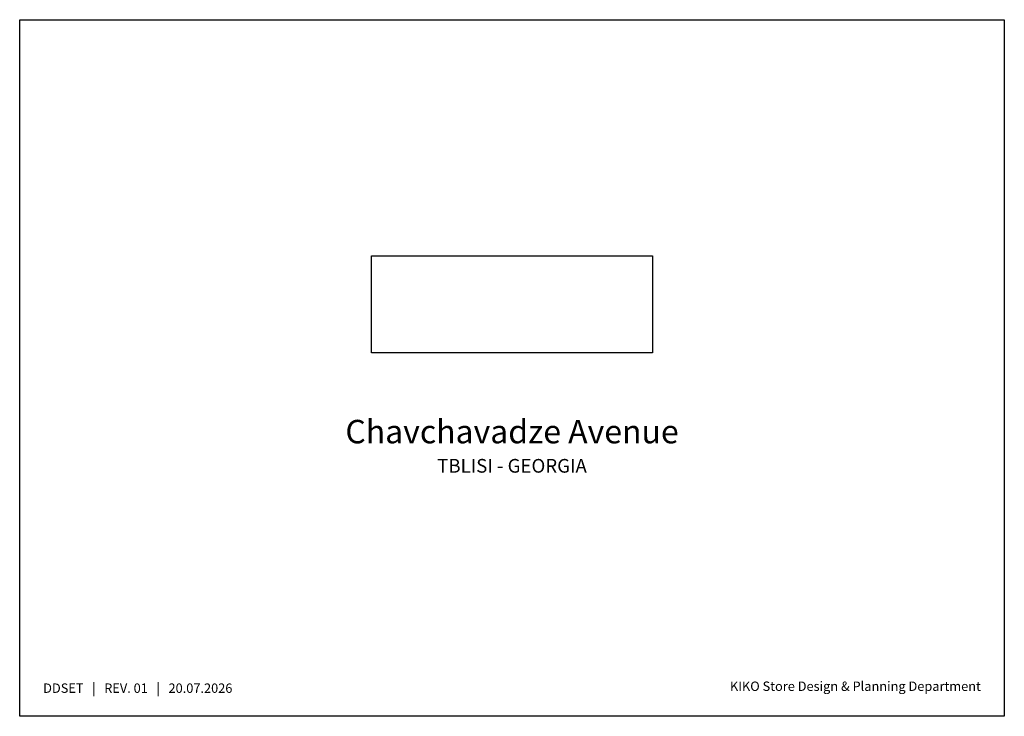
# Paper-space layout 'COVER' of a CAD drawing. Header units: centimetres. Extents: x 0 to 420, y 0 to 297.
import ezdxf

# ---------------------------------------------------------------- set-up
doc = ezdxf.new("R2010")
doc.units = ezdxf.units.CM
doc.header["$LTSCALE"] = 0.3
doc.styles.add('KIKO Milano_Bold', font='Arial Bold.ttf')
picture_1 = doc.add_image_def('image3.png', size_in_pixel=(2560, 883))

psp = doc.layouts.new('COVER')

# ---------------------------------------------------------------- linework, layer by layer
psp.add_lwpolyline([(0, 0), (0, 297), (420, 297), (420, 0)], close=True)

# ---------------------------------------------------------------- texts
at = {"style": 'KIKO Milano_Bold'}
for s, width, gutter_width, heights, insert, char_height, attachment_point in [('\\pxsm1.5,qc;Chavchavadze Avenue\\P{\\fAvenir LT Std 55 Roman|b0|i0|c0|p34;\\H0.58333x;TBLISI - GEORGIA}', 420, 1250, [58.9], (0, 115.13), 10, 4), ('{\\fArial|b0|i0|c0|p34;DDSET   |   REV. 01   |   20.07.2026}', 94.4768, 125, [11.54], (10, 10), 4, 7), ('\\pxqr;{\\fArial|b0|i0|c0|p34;KIKO} {\\fArial|b0|i0|c0|p34;Store Design & Planning Department}', 177.5763, 125, [41.05], (410, 12.82), 4, 6)]:
    psp.add_mtext_dynamic_manual_height_columns(s, width=width, gutter_width=gutter_width, heights=heights, dxfattribs=dict(at, insert=insert, char_height=char_height, attachment_point=attachment_point))

# ---------------------------------------------------------------- pictures from other files: only their frames are drawn
at = {"color": 7, "true_color": 0xffffff}
image = psp.add_image(picture_1, insert=(150, 154.92), size_in_units=(120, 41.39), dxfattribs=at)
image.dxf.flags = 7

doc.saveas('drawing.dxf')
